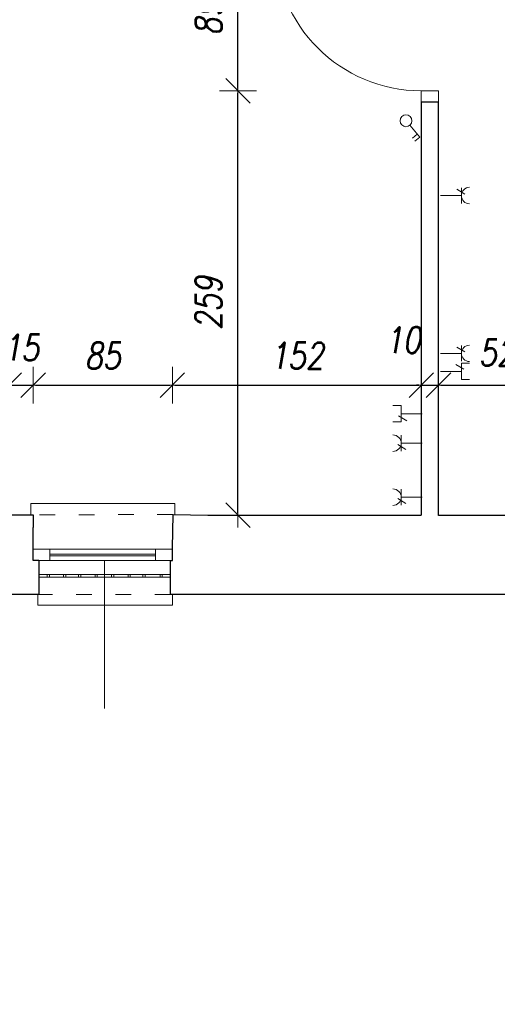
# Model space of a CAD drawing. Header units: millimetres. Extents: x -60479 to 14193, y -32440 to 949.
# Tile 4 of 68: x -50784 to -47866, y -28764 to -22746. Entities that reach past the tile are written whole.
import ezdxf

# ---------------------------------------------------------------- set-up
doc = ezdxf.new("R2010")
doc.units = ezdxf.units.MM
doc.header["$LTSCALE"] = 8
doc.linetypes.add('ACAD_ISO03W100', pattern=[30, 12, -18])
doc.layers.get('Defpoints').update_dxf_attribs({"lineweight": 0})
for name, color, linetype, lineweight in [('A_DIMEN', 7, 'Continuous', 0), ('instalacje', 6, 'Continuous', 0), ('parter_dzwi i okna', 3, 'Continuous', 0), ('parter_kraty', 8, 'Continuous', 0), ('parter_parapet', 6, 'Continuous', 0), ('parter_podciąg', 2, 'ACAD_ISO03W100', 0), ('parter_rzut', 7, 'Continuous', 30), ('RZUT_wymiarowanie', 2, 'Continuous', 0), ('wymiarowanie', 4, 'Continuous', 0)]:
    doc.layers.add(name, color=color, linetype=linetype, lineweight=lineweight)
doc.styles.add('ROMANS1', font='romans.shx', dxfattribs={"width": 0.8, "oblique": 10})
doc.dimstyles.new('NARCH100', dxfattribs={"dimscale": 100, "dimtxt": 1.6, "dimasz": 0.15, "dimexe": 0, "dimexo": 0, "dimgap": 1, "dimtad": 1, "dimdec": 0, "dimlfac": 0.1, "dimrnd": 1, "dimdsep": 46, "dimtxsty": 'ROMANS1', "dimblk": 'wym', "dimcen": -1.5, "dimse1": 1, "dimse2": 1, "dimclrd": 4, "dimclre": 4, "dimclrt": 3, "dimadec": 0, "dimazin": 0, "dimtfac": 0.04, "dimtdec": 0, "dimtmove": 2, "dimatfit": 3, "dimldrblk": 'wym', "dimfxl": 0, "dimtolj": 1, "dimarcsym": 0})

# ---------------------------------------------------------------- blocks, each defined once
blk = doc.blocks.new('wym')
at = {"layer": 'A_DIMEN', "color": 4, "ltscale": 100}
for p, q in [((-5, -5), (5, 5)), ((0, -7.5), (0, 7.5)), ((-5, 0), (5, 0))]:
    blk.add_line(p, q, dxfattribs=at)
blk = doc.blocks.new('*D234')
at = {"layer": 'Defpoints', "color": 0, "transparency": 16777216}
for p in [(-50866.5, -26258.7), (-50668.1, -26258.7), (-50668.1, -31813.7)]:
    blk.add_point(p, dxfattribs=at)
at = {"layer": 'RZUT_wymiarowanie', "color": 4, "lineweight": -2, "transparency": 16777216}
for p, q in [((-50881.5, -31813.7), (-50896.5, -31813.7)), ((-50866.5, -31813.7), (-50668.1, -31813.7)), ((-50653.1, -31813.7), (-50638.1, -31813.7))]:
    blk.add_line(p, q, dxfattribs=at)
at = {"layer": 'RZUT_wymiarowanie', "color": 4, "lineweight": -2, "transparency": 16777216, "xscale": 15, "yscale": 15, "zscale": 15}
for p, rotation in [((-50866.5, -31813.7), 359.9999999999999), ((-50668.1, -31813.7), 179.9999999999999)]:
    blk.add_blockref('wym', p, dxfattribs=dict(at, rotation=rotation))
at = {"layer": 'RZUT_wymiarowanie', "color": 3, "transparency": 16777216, "insert": (-50767.3, -31623.4), "char_height": 160, "attachment_point": 5, "style": 'ROMANS1'}
blk.add_mtext('\\A1;20', dxfattribs=at)
blk = doc.blocks.new('*D235')
at = {"layer": 'Defpoints', "color": 0, "transparency": 16777216}
for p in [(-50668.1, -26258.7), (-49863, -26258.7), (-49863, -31813.7)]:
    blk.add_point(p, dxfattribs=at)
at = {"layer": 'RZUT_wymiarowanie', "color": 4, "lineweight": -2, "transparency": 16777216}
blk.add_line((-50653.1, -31813.7), (-49878, -31813.7), dxfattribs=at)
at = {"layer": 'RZUT_wymiarowanie', "color": 4, "lineweight": -2, "transparency": 16777216, "xscale": 15, "yscale": 15, "zscale": 15, "rotation": 179.9999999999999}
blk.add_blockref('wym', (-50668.1, -31813.7), dxfattribs=at)
at = {"layer": 'RZUT_wymiarowanie', "color": 4, "lineweight": -2, "transparency": 16777216, "xscale": 15, "yscale": 15, "zscale": 15}
blk.add_blockref('wym', (-49863, -31813.7), dxfattribs=at)
at = {"layer": 'RZUT_wymiarowanie', "color": 3, "transparency": 16777216, "insert": (-50265.6, -31633.7), "char_height": 160, "attachment_point": 5, "style": 'ROMANS1'}
blk.add_mtext('\\A1;81', dxfattribs=at)
blk = doc.blocks.new('*D236')
at = {"layer": 'Defpoints', "color": 0, "transparency": 16777216}
for p in [(-49863, -26258.7), (-47700.7, -26258.7), (-47700.7, -31813.7)]:
    blk.add_point(p, dxfattribs=at)
at = {"layer": 'RZUT_wymiarowanie', "color": 4, "lineweight": -2, "transparency": 16777216}
blk.add_line((-49848, -31813.7), (-47715.7, -31813.7), dxfattribs=at)
at = {"layer": 'RZUT_wymiarowanie', "color": 4, "lineweight": -2, "transparency": 16777216, "xscale": 15, "yscale": 15, "zscale": 15, "rotation": 179.9999999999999}
blk.add_blockref('wym', (-49863, -31813.7), dxfattribs=at)
at = {"layer": 'RZUT_wymiarowanie', "color": 4, "lineweight": -2, "transparency": 16777216, "xscale": 15, "yscale": 15, "zscale": 15}
blk.add_blockref('wym', (-47700.7, -31813.7), dxfattribs=at)
at = {"layer": 'RZUT_wymiarowanie', "color": 3, "transparency": 16777216, "insert": (-48781.9, -31633.7), "char_height": 160, "attachment_point": 5, "style": 'ROMANS1'}
blk.add_mtext('\\A1;216', dxfattribs=at)
blk = doc.blocks.new('*D178')
at = {"layer": 'Defpoints', "color": 0, "transparency": 16777216}
for p in [(-56057.1, -26261.6), (-1532.1, -26294.4), (-1532.1, -32327.7)]:
    blk.add_point(p, dxfattribs=at)
at = {"layer": 'RZUT_wymiarowanie', "color": 4, "lineweight": -2, "transparency": 16777216}
blk.add_line((-56042.1, -32327.7), (-1547.1, -32327.7), dxfattribs=at)
at = {"layer": 'RZUT_wymiarowanie', "color": 4, "lineweight": -2, "transparency": 16777216, "xscale": 15, "yscale": 15, "zscale": 15, "rotation": 179.9999999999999}
blk.add_blockref('wym', (-56057.1, -32327.7), dxfattribs=at)
at = {"layer": 'RZUT_wymiarowanie', "color": 4, "lineweight": -2, "transparency": 16777216, "xscale": 15, "yscale": 15, "zscale": 15}
blk.add_blockref('wym', (-1532.1, -32327.7), dxfattribs=at)
at = {"layer": 'RZUT_wymiarowanie', "color": 3, "transparency": 16777216, "insert": (-28794.6, -32147.7), "char_height": 160, "attachment_point": 5, "style": 'ROMANS1'}
blk.add_mtext('\\A1;5453', dxfattribs=at)
blk = doc.blocks.new('*D487')
at = {"layer": 'Defpoints', "color": 0, "transparency": 16777216}
for p in [(-50847.1, -24979.7), (-51699.7, -25981.2), (-50847.1, -25981.2)]:
    blk.add_point(p, dxfattribs=at)
at = {"layer": 'instalacje', "color": 4, "lineweight": -2, "transparency": 16777216}
blk.add_line((-51684.7, -24979.7), (-50862.1, -24979.7), dxfattribs=at)
at = {"layer": 'instalacje', "color": 4, "lineweight": -2, "transparency": 16777216, "xscale": 15, "yscale": 15, "zscale": 15, "rotation": 179.9999999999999}
blk.add_blockref('wym', (-51699.7, -24979.7), dxfattribs=at)
at = {"layer": 'instalacje', "color": 4, "lineweight": -2, "transparency": 16777216, "xscale": 15, "yscale": 15, "zscale": 15}
blk.add_blockref('wym', (-50847.1, -24979.7), dxfattribs=at)
at = {"layer": 'instalacje', "color": 3, "transparency": 16777216, "insert": (-51273.4, -24799.7), "char_height": 160, "attachment_point": 5, "style": 'ROMANS1'}
blk.add_mtext('\\A1;85', dxfattribs=at)
blk = doc.blocks.new('*D488')
at = {"layer": 'Defpoints', "color": 0, "transparency": 16777216}
for p in [(-50701.7, -24979.7), (-50847.1, -25981.2), (-50701.7, -25981.2)]:
    blk.add_point(p, dxfattribs=at)
at = {"layer": 'instalacje', "color": 4, "lineweight": -2, "transparency": 16777216}
for p, q in [((-50862.1, -24979.7), (-50877.1, -24979.7)), ((-50847.1, -24979.7), (-50701.7, -24979.7)), ((-50686.7, -24979.7), (-50671.7, -24979.7))]:
    blk.add_line(p, q, dxfattribs=at)
at = {"layer": 'instalacje', "color": 4, "lineweight": -2, "transparency": 16777216, "xscale": 15, "yscale": 15, "zscale": 15}
for p, rotation in [((-50847.1, -24979.7), 359.9999999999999), ((-50701.7, -24979.7), 179.9999999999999)]:
    blk.add_blockref('wym', p, dxfattribs=dict(at, rotation=rotation))
at = {"layer": 'instalacje', "color": 3, "transparency": 16777216, "insert": (-50774.4, -24749.7), "char_height": 160, "attachment_point": 5, "style": 'ROMANS1'}
blk.add_mtext('\\A1;15', dxfattribs=at)
blk = doc.blocks.new('*D489')
at = {"layer": 'Defpoints', "color": 0, "transparency": 16777216}
for p in [(-49851.4, -24979.7), (-50701.7, -25981.2), (-49851.4, -25981.2)]:
    blk.add_point(p, dxfattribs=at)
at = {"layer": 'instalacje', "color": 4, "lineweight": -2, "transparency": 16777216}
blk.add_line((-50686.7, -24979.7), (-49866.4, -24979.7), dxfattribs=at)
at = {"layer": 'instalacje', "color": 4, "lineweight": -2, "transparency": 16777216, "xscale": 15, "yscale": 15, "zscale": 15, "rotation": 179.9999999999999}
blk.add_blockref('wym', (-50701.7, -24979.7), dxfattribs=at)
at = {"layer": 'instalacje', "color": 4, "lineweight": -2, "transparency": 16777216, "xscale": 15, "yscale": 15, "zscale": 15}
blk.add_blockref('wym', (-49851.4, -24979.7), dxfattribs=at)
at = {"layer": 'instalacje', "color": 3, "transparency": 16777216, "insert": (-50276.5, -24799.7), "char_height": 160, "attachment_point": 5, "style": 'ROMANS1'}
blk.add_mtext('\\A1;85', dxfattribs=at)
blk = doc.blocks.new('*D490')
at = {"layer": 'Defpoints', "color": 0, "transparency": 16777216}
for p in [(-48330.5, -24979.7), (-48330.5, -25774), (-49851.4, -25981.2)]:
    blk.add_point(p, dxfattribs=at)
at = {"layer": 'instalacje', "color": 4, "lineweight": -2, "transparency": 16777216}
blk.add_line((-49836.4, -24979.7), (-48345.5, -24979.7), dxfattribs=at)
at = {"layer": 'instalacje', "color": 4, "lineweight": -2, "transparency": 16777216, "xscale": 15, "yscale": 15, "zscale": 15, "rotation": 179.9999999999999}
blk.add_blockref('wym', (-49851.4, -24979.7), dxfattribs=at)
at = {"layer": 'instalacje', "color": 4, "lineweight": -2, "transparency": 16777216, "xscale": 15, "yscale": 15, "zscale": 15}
blk.add_blockref('wym', (-48330.5, -24979.7), dxfattribs=at)
at = {"layer": 'instalacje', "color": 3, "transparency": 16777216, "insert": (-49091, -24799.7), "char_height": 160, "attachment_point": 5, "style": 'ROMANS1'}
blk.add_mtext('\\A1;152', dxfattribs=at)
blk = doc.blocks.new('*D491')
at = {"layer": 'Defpoints', "color": 0, "transparency": 16777216}
for p in [(-48225.6, -24979.7), (-48330.5, -25774), (-48225.6, -25775.7)]:
    blk.add_point(p, dxfattribs=at)
at = {"layer": 'instalacje', "color": 4, "lineweight": -2, "transparency": 16777216}
for p, q in [((-48345.5, -24979.7), (-48360.5, -24979.7)), ((-48330.5, -24979.7), (-48225.6, -24979.7)), ((-48210.6, -24979.7), (-48195.6, -24979.7))]:
    blk.add_line(p, q, dxfattribs=at)
at = {"layer": 'instalacje', "color": 4, "lineweight": -2, "transparency": 16777216, "xscale": 15, "yscale": 15, "zscale": 15}
for p, rotation in [((-48330.5, -24979.7), 359.9999999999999), ((-48225.6, -24979.7), 179.9999999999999)]:
    blk.add_blockref('wym', p, dxfattribs=dict(at, rotation=rotation))
at = {"layer": 'instalacje', "color": 3, "transparency": 16777216, "insert": (-48443.1, -24704.3), "char_height": 160, "attachment_point": 5, "style": 'ROMANS1'}
blk.add_mtext('\\A1;10', dxfattribs=at)
blk = doc.blocks.new('*D492')
at = {"layer": 'Defpoints', "color": 0, "transparency": 16777216}
for p in [(-47703.1, -24979.7), (-48225.6, -25775.7), (-47703.1, -25981.2)]:
    blk.add_point(p, dxfattribs=at)
at = {"layer": 'instalacje', "color": 4, "lineweight": -2, "transparency": 16777216}
blk.add_line((-48210.6, -24979.7), (-47718.1, -24979.7), dxfattribs=at)
at = {"layer": 'instalacje', "color": 4, "lineweight": -2, "transparency": 16777216, "xscale": 15, "yscale": 15, "zscale": 15, "rotation": 179.9999999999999}
blk.add_blockref('wym', (-48225.6, -24979.7), dxfattribs=at)
at = {"layer": 'instalacje', "color": 4, "lineweight": -2, "transparency": 16777216, "xscale": 15, "yscale": 15, "zscale": 15}
blk.add_blockref('wym', (-47703.1, -24979.7), dxfattribs=at)
at = {"layer": 'instalacje', "color": 3, "transparency": 16777216, "insert": (-47869.5, -24780.7), "char_height": 160, "attachment_point": 5, "style": 'ROMANS1'}
blk.add_mtext('\\A1;52', dxfattribs=at)
blk = doc.blocks.new('*D449')
at = {"layer": 'Defpoints', "color": 0, "transparency": 16777216}
for p in [(-49450.5, -23180.5), (-48330.5, -23180.5), (-48330.5, -25774)]:
    blk.add_point(p, dxfattribs=at)
at = {"layer": 'instalacje', "color": 4, "lineweight": -2, "transparency": 16777216}
blk.add_line((-49450.5, -25759), (-49450.5, -23195.5), dxfattribs=at)
at = {"layer": 'instalacje', "color": 4, "lineweight": -2, "transparency": 16777216, "xscale": 15, "yscale": 15, "zscale": 15}
for p, rotation in [((-49450.5, -23180.5), 90), ((-49450.5, -25774), 270)]:
    blk.add_blockref('wym', p, dxfattribs=dict(at, rotation=rotation))
at = {"layer": 'instalacje', "color": 3, "transparency": 16777216, "insert": (-49630.5, -24477.3), "char_height": 160, "attachment_point": 5, "rotation": 90, "style": 'ROMANS1'}
blk.add_mtext('\\A1;259', dxfattribs=at)
blk = doc.blocks.new('*D450')
at = {"layer": 'Defpoints', "color": 0, "transparency": 16777216}
for p in [(-49450.5, -22285.7), (-48330.5, -22285.7), (-48330.5, -23180.5)]:
    blk.add_point(p, dxfattribs=at)
at = {"layer": 'instalacje', "color": 4, "lineweight": -2, "transparency": 16777216}
blk.add_line((-49450.5, -23165.5), (-49450.5, -22300.7), dxfattribs=at)
at = {"layer": 'instalacje', "color": 4, "lineweight": -2, "transparency": 16777216, "xscale": 15, "yscale": 15, "zscale": 15}
for p, rotation in [((-49450.5, -22285.7), 90), ((-49450.5, -23180.5), 270)]:
    blk.add_blockref('wym', p, dxfattribs=dict(at, rotation=rotation))
at = {"layer": 'instalacje', "color": 3, "transparency": 16777216, "insert": (-49630.5, -22733.1), "char_height": 160, "attachment_point": 5, "rotation": 90, "style": 'ROMANS1'}
blk.add_mtext('\\A1;89', dxfattribs=at)

msp = doc.modelspace()

# ---------------------------------------------------------------- linework, layer by layer
at = {"layer": 'instalacje'}
for p, q in [((-48400.4, -23391), (-48339.5, -23463.7)), ((-48354.7, -23445.5), (-48384.9, -23470.8)), ((-48339.5, -23463.7), (-48369.7, -23489))]:
    msp.add_line(p, q, dxfattribs=at)
for points in [[(-48085.6, -23820.5), (-48213.7, -23820.5)], [(-48064.1, -23811.9), (-48113.8, -23782)], [(-48085.6, -23772.5), (-48085.6, -23868.5)], [(-48085.6, -24785.3), (-48213.7, -24785.3)], [(-48064.1, -24776.7), (-48113.8, -24746.8)], [(-48085.6, -24737.4), (-48085.6, -24833.3)], [(-48069.8, -24882.6), (-48119.5, -24852.7)], [(-48085.6, -24945.9), (-48085.6, -24845.4)], [(-48035.4, -24845.4), (-48085.6, -24845.4)], [(-48085.6, -24895.7), (-48213.7, -24895.7)], [(-48035.4, -24945.9), (-48085.6, -24945.9)], [(-48503.4, -25103.8), (-48453.2, -25103.8)], [(-48453.2, -25103.8), (-48453.2, -25204.3)], [(-48453.2, -25154), (-48325.1, -25154)], [(-48503.4, -25204.3), (-48453.2, -25204.3)], [(-48469, -25167.1), (-48419.3, -25197)], [(-48453.2, -25382), (-48453.2, -25286.1)], [(-48453.2, -25334), (-48325.1, -25334)], [(-48474.7, -25342.7), (-48425, -25372.5)], [(-48453.2, -25712), (-48453.2, -25616.1)], [(-48474.7, -25672.7), (-48425, -25702.5)], [(-48453.2, -25664), (-48325.1, -25664)]]:
    msp.add_lwpolyline(points, dxfattribs=at)
msp.add_circle((-48424, -23363.5), 36.2, dxfattribs=at)
for centre, start, end in [((-48035.4, -23820.5), 90, 270), ((-48035.4, -24785.3), 90, 270), ((-48503.4, -25334), 270, 90), ((-48503.4, -25664), 270, 90)]:
    msp.add_arc(centre, 50.2, start, end, dxfattribs=at)
at = {"layer": 'parter_dzwi i okna'}
for points in [[(-48225.6, -23180.5), (-48330.5, -23180.5)], [(-48330.5, -23248.9), (-48330.5, -23180.5)], [(-48225.6, -23248.9), (-48225.6, -23180.5)], [(-50702.1, -25971.2), (-50702.5, -25971.2)], [(-49851.4, -25981.2), (-50701.7, -25981.2)], [(-50600.6, -25981.2), (-50600.6, -26051.2)], [(-49955.2, -25981.2), (-49955.2, -26051.2)], [(-49863, -26051.2), (-50668.1, -26051.2)], [(-49955.2, -26012.4), (-50600.6, -26012.4)], [(-49955.2, -26022), (-50600.6, -26022)]]:
    msp.add_lwpolyline(points, dxfattribs=at)
msp.add_arc((-48330.5, -22285.7), 894.8, 180, 270, dxfattribs=at)
at = {"layer": 'parter_kraty'}
for points in [[(-50668.1, -26137.6), (-49863, -26137.6)], [(-50668.1, -26153.3), (-49863, -26153.3)], [(-50616.6, -26137.6), (-50616.6, -26153.3)], [(-50602.9, -26137.6), (-50602.9, -26153.3)], [(-50516.5, -26137.6), (-50516.5, -26153.3)], [(-50502.8, -26137.6), (-50502.8, -26153.3)], [(-50424.1, -26137.6), (-50424.1, -26153.3)], [(-50410.4, -26137.6), (-50410.4, -26153.3)], [(-50323.7, -26137.6), (-50323.7, -26153.3)], [(-50310, -26137.6), (-50310, -26153.3)], [(-50222.6, -26137.6), (-50222.6, -26153.3)], [(-50208.8, -26137.6), (-50208.8, -26153.3)], [(-50122.4, -26137.6), (-50122.4, -26153.3)], [(-50108.6, -26137.6), (-50108.6, -26153.3)], [(-50031.2, -26137.6), (-50031.2, -26153.3)], [(-50017.4, -26137.6), (-50017.4, -26153.3)], [(-49926.5, -26137.6), (-49926.5, -26153.3)], [(-49912.7, -26137.6), (-49912.7, -26153.3)]]:
    msp.add_lwpolyline(points, dxfattribs=at)
at = {"layer": 'parter_parapet'}
for points in [[(-50716.5, -25772.4), (-50716.5, -25703.4), (-49835.3, -25703.4), (-49835.3, -25770)], [(-50674.1, -26258.7), (-50674.1, -26324.3), (-49849.6, -26324.3), (-49849.6, -26258.7)]]:
    msp.add_lwpolyline(points, dxfattribs=at)
at = {"layer": 'parter_podciąg'}
for points in [[(-49847.2, -25769.8), (-50701.7, -25772.4)], [(-49863, -26258.7), (-50668.1, -26258.7)]]:
    msp.add_lwpolyline(points, dxfattribs=at)
at = {"layer": 'parter_rzut'}
msp.add_line((-49847.2, -25769.8), (-49635.2, -25774), dxfattribs=at)
for points in [[(-48330.5, -23248.9), (-48330.5, -25774)], [(-48225.6, -23248.9), (-48330.5, -23248.9)], [(-47709.9, -25775.7), (-48225.6, -25775.7), (-48225.6, -23248.9)], [(-50847.1, -25894.9), (-50847.1, -25772.4), (-50701.7, -25772.4), (-50701.7, -25850.3)], [(-49851.4, -25976.3), (-49847.2, -25769.8)], [(-49635.2, -25774), (-48330.5, -25774)], [(-50668.1, -26051.2), (-50701.7, -26051.2), (-50701.7, -25850.3)], [(-50668.1, -26051.2), (-50668.1, -26258.7), (-50866.5, -26258.7), (-50866.5, -26051.2), (-50847.1, -26051.2), (-50847.1, -25894.9)], [(-49687.9, -26258.7), (-49687.9, -26258.7), (-49863, -26258.7), (-49863, -26051.2), (-49851.4, -26051.2), (-49851.4, -25976.3)], [(-47701, -26051.2), (-47700.7, -26258.7), (-47866.1, -26258.7)], [(-47866.1, -26258.7), (-49687.9, -26258.7)]]:
    msp.add_lwpolyline(points, dxfattribs=at)
at = {"layer": 'wymiarowanie'}
msp.add_lwpolyline([(-50266.1, -26956.6), (-50265.6, -26051.2)], dxfattribs=at)

# ---------------------------------------------------------------- dimensions: what is measured, and where the dimension line sits
at = {"layer": 'instalacje'}
for base, p1, p2, picture, middle in [((-49450.5, -22285.7), (-48330.5, -23180.5), (-48330.5, -22285.7), '*D450', (-49630.5, -22733.1)), ((-49450.5, -23180.5), (-48330.5, -25774), (-48330.5, -23180.5), '*D449', (-49630.5, -24477.3))]:
    dim = msp.add_linear_dim(base=base, p1=p1, p2=p2, angle=90, dimstyle='NARCH100', dxfattribs=at)
    dim.commit()
    dim.dimension.update_dxf_attribs({"geometry": picture, "text_midpoint": middle})
for base, p1, p2, picture, middle in [((-48225.6, -24979.7), (-48330.5, -25774), (-48225.6, -25775.7), '*D491', (-48443.1, -24704.3)), ((-47703.1, -24979.7), (-48225.6, -25775.7), (-47703.1, -25981.2), '*D492', (-47869.5, -24780.7))]:
    dim = msp.add_linear_dim(base=base, p1=p1, p2=p2, dimstyle='NARCH100', dxfattribs=at)
    dim.commit()
    dim.dimension.update_dxf_attribs({"geometry": picture, "text_midpoint": middle, "dimtype": 160})
for base, p1, p2, picture, middle in [((-50701.7, -24979.7), (-50847.1, -25981.2), (-50701.7, -25981.2), '*D488', (-50774.4, -24749.7)), ((-50847.1, -24979.7), (-51699.7, -25981.2), (-50847.1, -25981.2), '*D487', (-51273.4, -24799.7)), ((-49851.4, -24979.7), (-50701.7, -25981.2), (-49851.4, -25981.2), '*D489', (-50276.5, -24799.7)), ((-48330.5, -24979.7), (-49851.4, -25981.2), (-48330.5, -25774), '*D490', (-49091, -24799.7))]:
    dim = msp.add_linear_dim(base=base, p1=p1, p2=p2, dimstyle='NARCH100', dxfattribs=at)
    dim.commit()
    dim.dimension.update_dxf_attribs({"geometry": picture, "text_midpoint": middle})
at = {"layer": 'RZUT_wymiarowanie'}
for base, p1, p2, picture, middle in [((-1532.0609, -32327.7224), (-56057.0718, -26261.5567), (-1532.0609, -26294.3741), '*D178', (-28794.5664, -32147.7224)), ((-49863, -31813.7), (-50668.1, -26258.7), (-49863, -26258.7), '*D235', (-50265.6, -31633.7)), ((-47700.7, -31813.7), (-49863, -26258.7), (-47700.7, -26258.7), '*D236', (-48781.9, -31633.7))]:
    dim = msp.add_linear_dim(base=base, p1=p1, p2=p2, dimstyle='NARCH100', dxfattribs=at)
    dim.commit()
    dim.dimension.update_dxf_attribs({"geometry": picture, "text_midpoint": middle})
dim = msp.add_linear_dim(base=(-50668.1, -31813.7), p1=(-50866.5, -26258.7), p2=(-50668.1, -26258.7), dimstyle='NARCH100', dxfattribs=at)
dim.commit()
dim.dimension.update_dxf_attribs({"geometry": '*D234', "text_midpoint": (-50767.3, -31623.4), "dimtype": 160})

doc.saveas('drawing.dxf')
